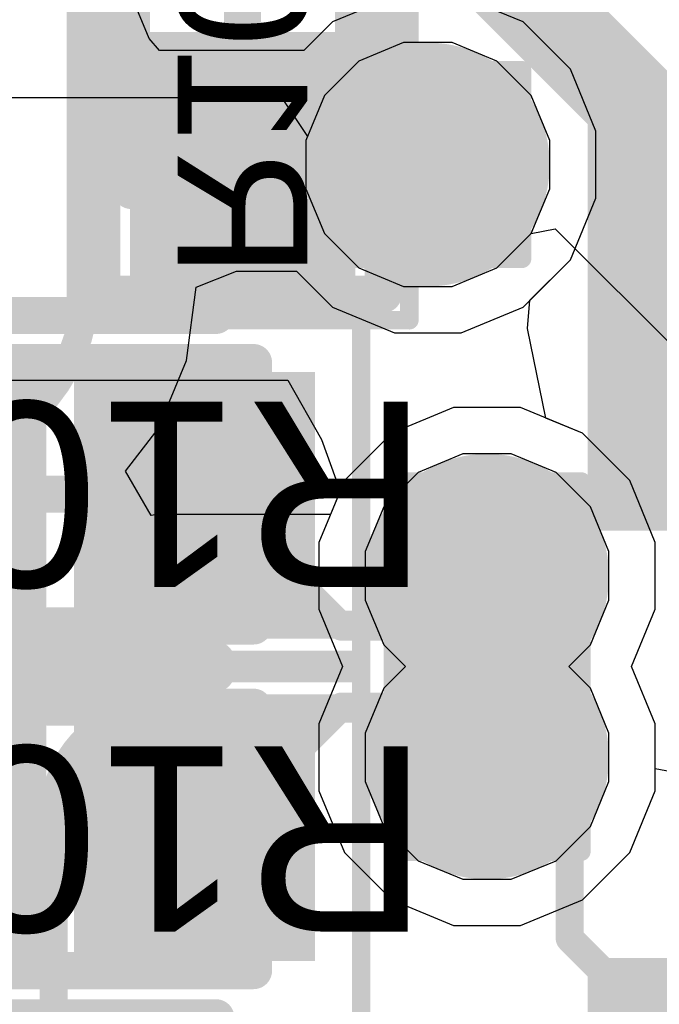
# Model space of a CAD drawing. Header units: inches. Extents: x -6 to 11.2, y -2.2 to 8.3.
# Tile 87 of 256: x 1.8275 to 1.8955, y 1.2391 to 1.3437. Entities that reach past the tile are written whole.
import ezdxf

# ---------------------------------------------------------------- set-up
doc = ezdxf.new("R2010")
doc.units = ezdxf.units.IN
doc.header["$MEASUREMENT"] = 0
for name, color, linetype in [('Board Layer Stack Bottom Overlay', 54, 'Continuous'), ('Board Layer Stack Bottom Solder', 6, 'Continuous'), ('Bottom Comp Body -Top13)-Comp Body -Bot14)', 56, 'Continuous'), ('Bottom Comp Outline -Top11)-Comp Outline -Bot12)', 56, 'Continuous'), ('Bottom Courtyard -Top15)-Courtyard -Bot16)', 56, 'Continuous'), ('Bottom Paste', 16, 'Continuous'), ('Drill Drawing', 1, 'Continuous'), ('Layer  6- Inner', 156, 'Continuous'), ('Layer 1- Top', 1, 'Continuous'), ('Layer 2- GND', 16, 'Continuous'), ('Layer 3- Inner', 16, 'Continuous'), ('Layer 4- Inner', 76, 'Continuous'), ('Layer 5- Inner', 90, 'Continuous'), ('Layer 7- PWR', 76, 'Continuous'), ('Layer 8- Bottom', 5, 'Continuous'), ('Top Assembly', 56, 'Continuous'), ('Top Courtyard -Top15)-Courtyard -Bot16)', 56, 'Continuous'), ('Top Overlay', 2, 'Continuous'), ('Top Paste', 8, 'Continuous'), ('Top Solder', 216, 'Continuous'), ('Via Holes', 16, 'Continuous')]:
    doc.layers.add(name, color=color, linetype=linetype)
doc.styles.add('Arial', font='txt', dxfattribs={"height": 0.2})

# ---------------------------------------------------------------- blocks, each defined once
blk = doc.blocks.new('L15002_035_B_250')
at = {"layer": 'Board Layer Stack Bottom Solder'}
for points in [[(-0.03376, 0.01197), (-0.00482, 0.01197), (-0.00482, -0.01197), (-0.03376, -0.01197)], [(0.00482, 0.01197), (0.03376, 0.01197), (0.03376, -0.01197), (0.00482, -0.01197)]]:
    blk.add_hatch(color=6, dxfattribs=at).paths.add_polyline_path(points)
at = {"layer": 'Bottom Paste'}
for points in [[(-0.03179, 0.01), (-0.00679, 0.01), (-0.00679, -0.01), (-0.03179, -0.01)], [(0.00679, 0.01), (0.03179, 0.01), (0.03179, -0.01), (0.00679, -0.01)]]:
    blk.add_hatch(color=16, dxfattribs=at).paths.add_polyline_path(points)
at = {"layer": 'Layer 8- Bottom'}
for points in [[(-0.03179, 0.01), (-0.00679, 0.01), (-0.00679, -0.01), (-0.03179, -0.01)], [(0.00679, 0.01), (0.03179, 0.01), (0.03179, -0.01), (0.00679, -0.01)]]:
    blk.add_hatch(color=7, dxfattribs=at).paths.add_polyline_path(points)
at = {"layer": 'Board Layer Stack Bottom Overlay'}
for points in [[(-0.0187, 0.01614, 0.00394, 0.00394, 0), (0.01988, 0.01614, 0.00394, 0.00394, 0)], [(-0.0187, -0.01614, 0.00394, 0.00394, 0), (0.01988, -0.01614, 0.00394, 0.00394, 0)]]:
    blk.add_lwpolyline(points, format="xyseb", dxfattribs=at)
for points in [[(-0.01969, 0.01614, 0.00197, 0.00197, 1), (-0.01772, 0.01614, 0.00197, 0.00197, 1)], [(0.0189, 0.01614, 0.00197, 0.00197, 1), (0.02087, 0.01614, 0.00197, 0.00197, 1)], [(-0.01969, -0.01614, 0.00197, 0.00197, 1), (-0.01772, -0.01614, 0.00197, 0.00197, 1)], [(0.0189, -0.01614, 0.00197, 0.00197, 1), (0.02087, -0.01614, 0.00197, 0.00197, 1)]]:
    blk.add_lwpolyline(points, format="xyseb", close=True, dxfattribs=at)
at = {"layer": 'Bottom Comp Body -Top13)-Comp Body -Bot14)'}
for points in [[(-0.02165, 0.01181, 0.00394, 0.00394, 0), (-0.02165, -0.01181, 0.00394, 0.00394, 0)], [(-0.02165, 0.01181, 0.00394, 0.00394, 0), (0.02165, 0.01181, 0.00394, 0.00394, 0)], [(0.02165, 0.01181, 0.00394, 0.00394, 0), (0.02165, -0.01181, 0.00394, 0.00394, 0)], [(-0.02165, -0.01181, 0.00394, 0.00394, 0), (0.02165, -0.01181, 0.00394, 0.00394, 0)]]:
    blk.add_lwpolyline(points, format="xyseb", dxfattribs=at)
for points in [[(-0.02264, 0.01181, 0.00197, 0.00197, 1), (-0.02067, 0.01181, 0.00197, 0.00197, 1)], [(-0.02264, 0.01181, 0.00197, 0.00197, 1), (-0.02067, 0.01181, 0.00197, 0.00197, 1)], [(0.02067, 0.01181, 0.00197, 0.00197, 1), (0.02264, 0.01181, 0.00197, 0.00197, 1)], [(0.02067, 0.01181, 0.00197, 0.00197, 1), (0.02264, 0.01181, 0.00197, 0.00197, 1)], [(-0.02264, -0.01181, 0.00197, 0.00197, 1), (-0.02067, -0.01181, 0.00197, 0.00197, 1)], [(-0.02264, -0.01181, 0.00197, 0.00197, 1), (-0.02067, -0.01181, 0.00197, 0.00197, 1)], [(0.02067, -0.01181, 0.00197, 0.00197, 1), (0.02264, -0.01181, 0.00197, 0.00197, 1)], [(0.02067, -0.01181, 0.00197, 0.00197, 1), (0.02264, -0.01181, 0.00197, 0.00197, 1)]]:
    blk.add_lwpolyline(points, format="xyseb", close=True, dxfattribs=at)
at = {"layer": 'Bottom Comp Outline -Top11)-Comp Outline -Bot12)'}
for points in [[(-0.03268, 0.01496, 0.00394, 0.00394, 0), (-0.03268, -0.01496, 0.00394, 0.00394, 0)], [(-0.03268, 0.01496, 0.00394, 0.00394, 0), (0.03268, 0.01496, 0.00394, 0.00394, 0)], [(0.03268, 0.01496, 0.00394, 0.00394, 0), (0.03268, -0.01496, 0.00394, 0.00394, 0)], [(-0.03268, -0.01496, 0.00394, 0.00394, 0), (0.03268, -0.01496, 0.00394, 0.00394, 0)]]:
    blk.add_lwpolyline(points, format="xyseb", dxfattribs=at)
for points in [[(-0.03366, 0.01496, 0.00197, 0.00197, 1), (-0.03169, 0.01496, 0.00197, 0.00197, 1)], [(-0.03366, 0.01496, 0.00197, 0.00197, 1), (-0.03169, 0.01496, 0.00197, 0.00197, 1)], [(0.03169, 0.01496, 0.00197, 0.00197, 1), (0.03366, 0.01496, 0.00197, 0.00197, 1)], [(0.03169, 0.01496, 0.00197, 0.00197, 1), (0.03366, 0.01496, 0.00197, 0.00197, 1)], [(-0.03366, -0.01496, 0.00197, 0.00197, 1), (-0.03169, -0.01496, 0.00197, 0.00197, 1)], [(-0.03366, -0.01496, 0.00197, 0.00197, 1), (-0.03169, -0.01496, 0.00197, 0.00197, 1)], [(0.03169, -0.01496, 0.00197, 0.00197, 1), (0.03366, -0.01496, 0.00197, 0.00197, 1)], [(0.03169, -0.01496, 0.00197, 0.00197, 1), (0.03366, -0.01496, 0.00197, 0.00197, 1)]]:
    blk.add_lwpolyline(points, format="xyseb", close=True, dxfattribs=at)
at = {"layer": 'Bottom Courtyard -Top15)-Courtyard -Bot16)'}
for points in [[(-0.03543, 0.01772, 0.00197, 0.00197, 0), (0.03543, 0.01772, 0.00197, 0.00197, 0)], [(-0.03543, 0.01772, 0.00197, 0.00197, 0), (-0.03543, -0.01772, 0.00197, 0.00197, 0)], [(0.03543, 0.01772, 0.00197, 0.00197, 0), (0.03543, -0.01772, 0.00197, 0.00197, 0)], [(0, 0.01181, 0.00394, 0.00394, 0), (0, -0.01181, 0.00394, 0.00394, 0)], [(-0.01181, 0, 0.00394, 0.00394, 0), (0.01181, 0, 0.00394, 0.00394, 0)], [(-0.03543, -0.01772, 0.00197, 0.00197, 0), (0.03543, -0.01772, 0.00197, 0.00197, 0)]]:
    blk.add_lwpolyline(points, format="xyseb", dxfattribs=at)
for points in [[(-0.03593, 0.01772, 0.000984, 0.000984, 1), (-0.03494, 0.01772, 0.000984, 0.000984, 1)], [(-0.03593, 0.01772, 0.000984, 0.000984, 1), (-0.03494, 0.01772, 0.000984, 0.000984, 1)], [(0.03494, 0.01772, 0.000984, 0.000984, 1), (0.03593, 0.01772, 0.000984, 0.000984, 1)], [(0.03494, 0.01772, 0.000984, 0.000984, 1), (0.03593, 0.01772, 0.000984, 0.000984, 1)], [(-0.00098, 0.01181, 0.00197, 0.00197, 1), (0.00098, 0.01181, 0.00197, 0.00197, 1)], [(-0.0128, 0, 0.00197, 0.00197, 1), (-0.01083, 0, 0.00197, 0.00197, 1)], [(0.01083, 0, 0.00197, 0.00197, 1), (0.0128, 0, 0.00197, 0.00197, 1)], [(-0.00098, -0.01181, 0.00197, 0.00197, 1), (0.00098, -0.01181, 0.00197, 0.00197, 1)], [(-0.03593, -0.01772, 0.000984, 0.000984, 1), (-0.03494, -0.01772, 0.000984, 0.000984, 1)], [(-0.03593, -0.01772, 0.000984, 0.000984, 1), (-0.03494, -0.01772, 0.000984, 0.000984, 1)], [(0.03494, -0.01772, 0.000984, 0.000984, 1), (0.03593, -0.01772, 0.000984, 0.000984, 1)], [(0.03494, -0.01772, 0.000984, 0.000984, 1), (0.03593, -0.01772, 0.000984, 0.000984, 1)]]:
    blk.add_lwpolyline(points, format="xyseb", close=True, dxfattribs=at)
at = {"layer": 'Bottom Comp Outline -Top11)-Comp Outline -Bot12)', "style": 'Arial', "text_generation_flag": 2}
blk.add_text('R1035', height=0.01378, rotation=180, dxfattribs=at).set_placement((-0.03099, 0.00689))
blk = doc.blocks.new('CAPC1005X07_F____271')
at = {"layer": 'Layer 1- Top'}
blk.add_hatch(color=7, dxfattribs=at).paths.add_polyline_path([(-0.02756, 0.01004), (-0.00787, 0.01004), (-0.00787, -0.01004), (-0.02756, -0.01004)])
at = {"layer": 'Top Paste'}
blk.add_hatch(color=8, dxfattribs=at).paths.add_polyline_path([(-0.02756, 0.01004), (-0.00787, 0.01004), (-0.00787, -0.01004), (-0.02756, -0.01004)])
at = {"layer": 'Top Solder'}
blk.add_hatch(color=216, dxfattribs=at).paths.add_polyline_path([(-0.03051, 0.01299), (-0.00492, 0.01299), (-0.00492, -0.01299), (-0.03051, -0.01299)])
at = {"layer": 'Top Assembly'}
for points in [[(-0.024, 0.014, 0.00394, 0.00394, 0), (-0.024, -0.014, 0.00394, 0.00394, 0)], [(0.024, 0.014, 0.00394, 0.00394, 0), (-0.024, 0.014, 0.00394, 0.00394, 0)], [(0.024, -0.014, 0.00394, 0.00394, 0), (-0.024, -0.014, 0.00394, 0.00394, 0)]]:
    blk.add_lwpolyline(points, format="xyseb", dxfattribs=at)
for points in [[(-0.02498, 0.014, 0.00197, 0.00197, 1), (-0.02302, 0.014, 0.00197, 0.00197, 1)], [(-0.02498, 0.014, 0.00197, 0.00197, 1), (-0.02302, 0.014, 0.00197, 0.00197, 1)], [(-0.02498, -0.014, 0.00197, 0.00197, 1), (-0.02302, -0.014, 0.00197, 0.00197, 1)], [(-0.02498, -0.014, 0.00197, 0.00197, 1), (-0.02302, -0.014, 0.00197, 0.00197, 1)]]:
    blk.add_lwpolyline(points, format="xyseb", close=True, dxfattribs=at)
at = {"layer": 'Top Courtyard -Top15)-Courtyard -Bot16)'}
for points in [[(-0.03543, 0.019, 0.00197, 0.00197, 0), (-0.03543, -0.019, 0.00197, 0.00197, 0)], [(0, 0.01181, 0.00394, 0.00394, 0), (0, -0.01181, 0.00394, 0.00394, 0)], [(0.01181, 0, 0.00394, 0.00394, 0), (-0.01181, 0, 0.00394, 0.00394, 0)], [(0.03543, -0.019, 0.00197, 0.00197, 0), (-0.03543, -0.019, 0.00197, 0.00197, 0)]]:
    blk.add_lwpolyline(points, format="xyseb", dxfattribs=at)
for points in [[(-0.00098, 0.01181, 0.00197, 0.00197, 1), (0.00098, 0.01181, 0.00197, 0.00197, 1)], [(-0.0128, 0, 0.00197, 0.00197, 1), (-0.01083, 0, 0.00197, 0.00197, 1)], [(-0.00098, -0.01181, 0.00197, 0.00197, 1), (0.00098, -0.01181, 0.00197, 0.00197, 1)], [(-0.03593, -0.019, 0.000984, 0.000984, 1), (-0.03494, -0.019, 0.000984, 0.000984, 1)], [(-0.03593, -0.019, 0.000984, 0.000984, 1), (-0.03494, -0.019, 0.000984, 0.000984, 1)]]:
    blk.add_lwpolyline(points, format="xyseb", close=True, dxfattribs=at)
at = {"layer": 'Top Overlay'}
for points in [[(0.01937, 0.019, 0.00394, 0.00394, 0), (-0.02, 0.019, 0.00394, 0.00394, 0)], [(0.01937, -0.019, 0.00394, 0.00394, 0), (-0.02, -0.019, 0.00394, 0.00394, 0)]]:
    blk.add_lwpolyline(points, format="xyseb", dxfattribs=at)
for points in [[(-0.02098, 0.019, 0.00197, 0.00197, 1), (-0.01902, 0.019, 0.00197, 0.00197, 1)], [(-0.02098, -0.019, 0.00197, 0.00197, 1), (-0.01902, -0.019, 0.00197, 0.00197, 1)]]:
    blk.add_lwpolyline(points, format="xyseb", close=True, dxfattribs=at)
at = {"layer": 'Top Assembly', "style": 'Arial'}
blk.add_text('R1014', height=0.019685, dxfattribs=at).set_placement((-0.04264, -0.00984))
blk = doc.blocks.new('CAPC1005X07_F____272')
at = {"layer": 'Layer 1- Top'}
blk.add_hatch(color=7, dxfattribs=at).paths.add_polyline_path([(-0.02756, 0.01004), (-0.00787, 0.01004), (-0.00787, -0.01004), (-0.02756, -0.01004)])
at = {"layer": 'Top Paste'}
blk.add_hatch(color=8, dxfattribs=at).paths.add_polyline_path([(-0.02756, 0.01004), (-0.00787, 0.01004), (-0.00787, -0.01004), (-0.02756, -0.01004)])
at = {"layer": 'Top Solder'}
blk.add_hatch(color=216, dxfattribs=at).paths.add_polyline_path([(-0.03051, 0.01299), (-0.00492, 0.01299), (-0.00492, -0.01299), (-0.03051, -0.01299)])
at = {"layer": 'Top Assembly'}
for points in [[(-0.024, 0.014, 0.00394, 0.00394, 0), (-0.024, -0.014, 0.00394, 0.00394, 0)], [(0.024, 0.014, 0.00394, 0.00394, 0), (-0.024, 0.014, 0.00394, 0.00394, 0)], [(0.024, -0.014, 0.00394, 0.00394, 0), (-0.024, -0.014, 0.00394, 0.00394, 0)]]:
    blk.add_lwpolyline(points, format="xyseb", dxfattribs=at)
for points in [[(-0.02498, 0.014, 0.00197, 0.00197, 1), (-0.02302, 0.014, 0.00197, 0.00197, 1)], [(-0.02498, 0.014, 0.00197, 0.00197, 1), (-0.02302, 0.014, 0.00197, 0.00197, 1)], [(-0.02498, -0.014, 0.00197, 0.00197, 1), (-0.02302, -0.014, 0.00197, 0.00197, 1)], [(-0.02498, -0.014, 0.00197, 0.00197, 1), (-0.02302, -0.014, 0.00197, 0.00197, 1)]]:
    blk.add_lwpolyline(points, format="xyseb", close=True, dxfattribs=at)
at = {"layer": 'Top Courtyard -Top15)-Courtyard -Bot16)'}
for points in [[(0.03543, 0.019, 0.00197, 0.00197, 0), (-0.03543, 0.019, 0.00197, 0.00197, 0)], [(-0.03543, 0.019, 0.00197, 0.00197, 0), (-0.03543, -0.019, 0.00197, 0.00197, 0)], [(0, 0.01181, 0.00394, 0.00394, 0), (0, -0.01181, 0.00394, 0.00394, 0)], [(0.01181, 0, 0.00394, 0.00394, 0), (-0.01181, 0, 0.00394, 0.00394, 0)], [(0.03543, -0.019, 0.00197, 0.00197, 0), (-0.03543, -0.019, 0.00197, 0.00197, 0)]]:
    blk.add_lwpolyline(points, format="xyseb", dxfattribs=at)
for points in [[(-0.03593, 0.019, 0.000984, 0.000984, 1), (-0.03494, 0.019, 0.000984, 0.000984, 1)], [(-0.03593, 0.019, 0.000984, 0.000984, 1), (-0.03494, 0.019, 0.000984, 0.000984, 1)], [(-0.00098, 0.01181, 0.00197, 0.00197, 1), (0.00098, 0.01181, 0.00197, 0.00197, 1)], [(-0.0128, 0, 0.00197, 0.00197, 1), (-0.01083, 0, 0.00197, 0.00197, 1)], [(-0.00098, -0.01181, 0.00197, 0.00197, 1), (0.00098, -0.01181, 0.00197, 0.00197, 1)], [(-0.03593, -0.019, 0.000984, 0.000984, 1), (-0.03494, -0.019, 0.000984, 0.000984, 1)], [(-0.03593, -0.019, 0.000984, 0.000984, 1), (-0.03494, -0.019, 0.000984, 0.000984, 1)]]:
    blk.add_lwpolyline(points, format="xyseb", close=True, dxfattribs=at)
at = {"layer": 'Top Overlay'}
for points in [[(0.01937, 0.019, 0.00394, 0.00394, 0), (-0.02, 0.019, 0.00394, 0.00394, 0)], [(0.01937, -0.019, 0.00394, 0.00394, 0), (-0.02, -0.019, 0.00394, 0.00394, 0)]]:
    blk.add_lwpolyline(points, format="xyseb", dxfattribs=at)
for points in [[(-0.02098, 0.019, 0.00197, 0.00197, 1), (-0.01902, 0.019, 0.00197, 0.00197, 1)], [(-0.02098, -0.019, 0.00197, 0.00197, 1), (-0.01902, -0.019, 0.00197, 0.00197, 1)]]:
    blk.add_lwpolyline(points, format="xyseb", close=True, dxfattribs=at)
at = {"layer": 'Top Assembly', "style": 'Arial'}
blk.add_text('R1013', height=0.019685, dxfattribs=at).set_placement((-0.04264, -0.00984))
blk = doc.blocks.new('L15003_M_____277')
at = {"layer": 'Layer 1- Top'}
blk.add_hatch(color=7, dxfattribs=at).paths.add_polyline_path([(0.01146, 0.02), (0.05546, 0.02), (0.05546, -0.02), (0.01146, -0.02)])
at = {"layer": 'Top Paste'}
blk.add_hatch(color=8, dxfattribs=at).paths.add_polyline_path([(0.01146, 0.02), (0.05546, 0.02), (0.05546, -0.02), (0.01146, -0.02)])
at = {"layer": 'Top Solder'}
blk.add_hatch(color=216, dxfattribs=at).paths.add_polyline_path([(0.0095, 0.02197), (0.05743, 0.02197), (0.05743, -0.02197), (0.0095, -0.02197)])
blk = doc.blocks.new('L15003_M_____278')
at = {"layer": 'Layer 1- Top'}
blk.add_hatch(color=7, dxfattribs=at).paths.add_polyline_path([(0.01146, 0.02), (0.05546, 0.02), (0.05546, -0.02), (0.01146, -0.02)])
at = {"layer": 'Top Paste'}
blk.add_hatch(color=8, dxfattribs=at).paths.add_polyline_path([(0.01146, 0.02), (0.05546, 0.02), (0.05546, -0.02), (0.01146, -0.02)])
at = {"layer": 'Top Solder'}
blk.add_hatch(color=216, dxfattribs=at).paths.add_polyline_path([(0.0095, 0.02197), (0.05743, 0.02197), (0.05743, -0.02197), (0.0095, -0.02197)])

msp = doc.modelspace()

# ---------------------------------------------------------------- hatches: boundary and pattern name
at = {"layer": 'Layer 1- Top'}
h = msp.add_hatch(color=7, dxfattribs=at)
edge = h.paths.add_edge_path()
edge.add_arc((1.87087, 1.32835), 0.00787, 0, 360)
h = msp.add_hatch(color=7, dxfattribs=at)
edge = h.paths.add_edge_path()
edge.add_arc((1.87717, 1.28465), 0.00787, 0, 360)
h = msp.add_hatch(color=7, dxfattribs=at)
edge = h.paths.add_edge_path()
edge.add_arc((1.87717, 1.26535), 0.00787, 0, 360)
at = {"layer": 'Layer 2- GND'}
h = msp.add_hatch(color=7, dxfattribs=at)
edge = h.paths.add_edge_path()
edge.add_arc((1.87087, 1.32835), 0.01295, 0, 360)
h = msp.add_hatch(color=7, dxfattribs=at)
edge = h.paths.add_edge_path()
edge.add_arc((1.87717, 1.28465), 0.01295, 0, 360)
h = msp.add_hatch(color=7, dxfattribs=at)
edge = h.paths.add_edge_path()
edge.add_arc((1.87717, 1.26535), 0.01295, 0, 360)
at = {"layer": 'Layer 3- Inner'}
h = msp.add_hatch(color=7, dxfattribs=at)
edge = h.paths.add_edge_path()
edge.add_arc((1.87087, 1.32835), 0.00787, 0, 360)
h = msp.add_hatch(color=7, dxfattribs=at)
edge = h.paths.add_edge_path()
edge.add_arc((1.87717, 1.28465), 0.00787, 0, 360)
h = msp.add_hatch(color=7, dxfattribs=at)
edge = h.paths.add_edge_path()
edge.add_arc((1.87717, 1.26535), 0.00787, 0, 360)
at = {"layer": 'Layer 7- PWR'}
h = msp.add_hatch(color=7, dxfattribs=at)
edge = h.paths.add_edge_path()
edge.add_arc((1.87087, 1.32835), 0.01295, 0, 360)
h = msp.add_hatch(color=7, dxfattribs=at)
edge = h.paths.add_edge_path()
edge.add_arc((1.87717, 1.28465), 0.01295, 0, 360)
h = msp.add_hatch(color=7, dxfattribs=at)
edge = h.paths.add_edge_path()
edge.add_arc((1.87717, 1.26535), 0.01295, 0, 360)
at = {"layer": 'Layer 8- Bottom'}
h = msp.add_hatch(color=7, dxfattribs=at)
edge = h.paths.add_edge_path()
edge.add_arc((1.87087, 1.32835), 0.00787, 0, 360)
h = msp.add_hatch(color=7, dxfattribs=at)
edge = h.paths.add_edge_path()
edge.add_arc((1.87717, 1.28465), 0.00787, 0, 360)
h = msp.add_hatch(color=7, dxfattribs=at)
edge = h.paths.add_edge_path()
edge.add_arc((1.87717, 1.26535), 0.00787, 0, 360)
at = {"layer": 'Via Holes'}
h = msp.add_hatch(color=7, dxfattribs=at)
edge = h.paths.add_edge_path()
edge.add_arc((1.87087, 1.32835), 0.00295, 0, 360)
h = msp.add_hatch(color=7, dxfattribs=at)
edge = h.paths.add_edge_path()
edge.add_arc((1.87717, 1.28465), 0.00295, 0, 360)
h = msp.add_hatch(color=7, dxfattribs=at)
edge = h.paths.add_edge_path()
edge.add_arc((1.87717, 1.26535), 0.00295, 0, 360)

# ---------------------------------------------------------------- linework, layer by layer
at = {"layer": 'Drill Drawing'}
for points in [[(1.86087, 1.33835, 0.002, 0.002, 0), (1.88087, 1.33835, 0.002, 0.002, 0)], [(1.86087, 1.31835, 0.002, 0.002, 0), (1.86087, 1.33835, 0.002, 0.002, 0)], [(1.88087, 1.31835, 0.002, 0.002, 0), (1.88087, 1.33835, 0.002, 0.002, 0)], [(1.86087, 1.31835, 0.002, 0.002, 0), (1.88087, 1.31835, 0.002, 0.002, 0)], [(1.86717, 1.29465, 0.002, 0.002, 0), (1.88717, 1.29465, 0.002, 0.002, 0)], [(1.86717, 1.27465, 0.002, 0.002, 0), (1.86717, 1.29465, 0.002, 0.002, 0)], [(1.88717, 1.27465, 0.002, 0.002, 0), (1.88717, 1.29465, 0.002, 0.002, 0)], [(1.86717, 1.27535, 0.002, 0.002, 0), (1.88717, 1.27535, 0.002, 0.002, 0)], [(1.86717, 1.25535, 0.002, 0.002, 0), (1.86717, 1.27535, 0.002, 0.002, 0)], [(1.86717, 1.27465, 0.002, 0.002, 0), (1.88717, 1.27465, 0.002, 0.002, 0)], [(1.88717, 1.25535, 0.002, 0.002, 0), (1.88717, 1.27535, 0.002, 0.002, 0)], [(1.86717, 1.25535, 0.002, 0.002, 0), (1.88717, 1.25535, 0.002, 0.002, 0)]]:
    msp.add_lwpolyline(points, format="xyseb", dxfattribs=at)
for points in [[(1.86037, 1.33835, 0.001, 0.001, 1), (1.86137, 1.33835, 0.001, 0.001, 1)], [(1.86037, 1.33835, 0.001, 0.001, 1), (1.86137, 1.33835, 0.001, 0.001, 1)], [(1.88037, 1.33835, 0.001, 0.001, 1), (1.88137, 1.33835, 0.001, 0.001, 1)], [(1.88037, 1.33835, 0.001, 0.001, 1), (1.88137, 1.33835, 0.001, 0.001, 1)], [(1.86037, 1.31835, 0.001, 0.001, 1), (1.86137, 1.31835, 0.001, 0.001, 1)], [(1.86037, 1.31835, 0.001, 0.001, 1), (1.86137, 1.31835, 0.001, 0.001, 1)], [(1.88037, 1.31835, 0.001, 0.001, 1), (1.88137, 1.31835, 0.001, 0.001, 1)], [(1.88037, 1.31835, 0.001, 0.001, 1), (1.88137, 1.31835, 0.001, 0.001, 1)], [(1.86667, 1.29465, 0.001, 0.001, 1), (1.86767, 1.29465, 0.001, 0.001, 1)], [(1.86667, 1.29465, 0.001, 0.001, 1), (1.86767, 1.29465, 0.001, 0.001, 1)], [(1.88667, 1.29465, 0.001, 0.001, 1), (1.88767, 1.29465, 0.001, 0.001, 1)], [(1.88667, 1.29465, 0.001, 0.001, 1), (1.88767, 1.29465, 0.001, 0.001, 1)], [(1.86667, 1.27535, 0.001, 0.001, 1), (1.86767, 1.27535, 0.001, 0.001, 1)], [(1.86667, 1.27535, 0.001, 0.001, 1), (1.86767, 1.27535, 0.001, 0.001, 1)], [(1.86667, 1.27465, 0.001, 0.001, 1), (1.86767, 1.27465, 0.001, 0.001, 1)], [(1.86667, 1.27465, 0.001, 0.001, 1), (1.86767, 1.27465, 0.001, 0.001, 1)], [(1.88667, 1.27535, 0.001, 0.001, 1), (1.88767, 1.27535, 0.001, 0.001, 1)], [(1.88667, 1.27535, 0.001, 0.001, 1), (1.88767, 1.27535, 0.001, 0.001, 1)], [(1.88667, 1.27465, 0.001, 0.001, 1), (1.88767, 1.27465, 0.001, 0.001, 1)], [(1.88667, 1.27465, 0.001, 0.001, 1), (1.88767, 1.27465, 0.001, 0.001, 1)], [(1.86667, 1.25535, 0.001, 0.001, 1), (1.86767, 1.25535, 0.001, 0.001, 1)], [(1.86667, 1.25535, 0.001, 0.001, 1), (1.86767, 1.25535, 0.001, 0.001, 1)], [(1.88667, 1.25535, 0.001, 0.001, 1), (1.88767, 1.25535, 0.001, 0.001, 1)], [(1.88667, 1.25535, 0.001, 0.001, 1), (1.88767, 1.25535, 0.001, 0.001, 1)]]:
    msp.add_lwpolyline(points, format="xyseb", close=True, dxfattribs=at)
at = {"layer": 'Layer  6- Inner'}
for p, q in [((1.86829, 1.3413), (1.86353, 1.33933)), ((1.87344, 1.3413), (1.86829, 1.3413)), ((1.8782, 1.33933), (1.87344, 1.3413)), ((1.86353, 1.33933), (1.85989, 1.33568)), ((1.88185, 1.33568), (1.8782, 1.33933)), ((1.85989, 1.33568), (1.85791, 1.33092)), ((1.88382, 1.33092), (1.88185, 1.33568)), ((1.85791, 1.33092), (1.85791, 1.32577)), ((1.88382, 1.32577), (1.88382, 1.33092)), ((1.85791, 1.32577), (1.85989, 1.32101)), ((1.88185, 1.32101), (1.88382, 1.32577)), ((1.85989, 1.32101), (1.86353, 1.31737)), ((1.8782, 1.31737), (1.88185, 1.32101)), ((1.86353, 1.31737), (1.86829, 1.31539)), ((1.87344, 1.31539), (1.8782, 1.31737)), ((1.86829, 1.31539), (1.87344, 1.31539)), ((1.87459, 1.2976), (1.86983, 1.29563)), ((1.87974, 1.2976), (1.87459, 1.2976)), ((1.8845, 1.29563), (1.87974, 1.2976)), ((1.86983, 1.29563), (1.86618, 1.29198)), ((1.88815, 1.29198), (1.8845, 1.29563)), ((1.86618, 1.29198), (1.86421, 1.28722)), ((1.89012, 1.28722), (1.88815, 1.29198)), ((1.86421, 1.28722), (1.86421, 1.28207)), ((1.89012, 1.28207), (1.89012, 1.28722)), ((1.86421, 1.28207), (1.86618, 1.27731)), ((1.88815, 1.27731), (1.89012, 1.28207)), ((1.86618, 1.27731), (1.86849, 1.275)), ((1.88584, 1.275), (1.88815, 1.27731)), ((1.86849, 1.275), (1.86618, 1.27269)), ((1.88815, 1.27269), (1.88584, 1.275)), ((1.86618, 1.27269), (1.86421, 1.26793)), ((1.89012, 1.26793), (1.88815, 1.27269)), ((1.86421, 1.26793), (1.86421, 1.26278)), ((1.89012, 1.26278), (1.89012, 1.26793)), ((1.86421, 1.26278), (1.86618, 1.25802)), ((1.88815, 1.25802), (1.89012, 1.26278)), ((1.86618, 1.25802), (1.86983, 1.25437)), ((1.8845, 1.25437), (1.88815, 1.25802)), ((1.86983, 1.25437), (1.87459, 1.2524)), ((1.87974, 1.2524), (1.8845, 1.25437)), ((1.87459, 1.2524), (1.87974, 1.2524))]:
    msp.add_line(p, q, dxfattribs=at)
at = {"layer": 'Layer 1- Top'}
for points in [[(1.89001, 1.29142, 0.00299, 0.00299, 0), (1.91001, 1.31142, 0.00299, 0.00299, 0)], [(1.84764, 1.29154, 0.00299, 0.00299, 0), (1.84764, 1.29331, 0.00299, 0.00299, 0)], [(1.84764, 1.29154, 0.00299, 0.00299, 0), (1.85441, 1.28476, 0.00299, 0.00299, 0)], [(1.87717, 1.28465, 0.00299, 0.00299, 0), (1.88394, 1.29142, 0.00299, 0.00299, 0)], [(1.88394, 1.29142, 0.00299, 0.00299, 0), (1.89001, 1.29142, 0.00299, 0.00299, 0)], [(1.85441, 1.28476, 0.00299, 0.00299, 0), (1.85618, 1.28476, 0.00299, 0.00299, 0)], [(1.85618, 1.28476, 0.00299, 0.00299, 0), (1.86169, 1.27925, 0.00299, 0.00299, 0)], [(1.86931, 1.27925, 0.00299, 0.00299, 0), (1.8747, 1.28465, 0.00299, 0.00299, 0)], [(1.8747, 1.28465, 0.00299, 0.00299, 0), (1.87717, 1.28465, 0.00299, 0.00299, 0)], [(1.86169, 1.27925, 0.00299, 0.00299, 0), (1.86931, 1.27925, 0.00299, 0.00299, 0)], [(1.85618, 1.26524, 0.00299, 0.00299, 0), (1.86169, 1.27075, 0.00299, 0.00299, 0)], [(1.86169, 1.27075, 0.00299, 0.00299, 0), (1.86931, 1.27075, 0.00299, 0.00299, 0)], [(1.86931, 1.27075, 0.00299, 0.00299, 0), (1.8747, 1.26535, 0.00299, 0.00299, 0)], [(1.84764, 1.25846, 0.00299, 0.00299, 0), (1.85441, 1.26524, 0.00299, 0.00299, 0)], [(1.85441, 1.26524, 0.00299, 0.00299, 0), (1.85618, 1.26524, 0.00299, 0.00299, 0)], [(1.8747, 1.26535, 0.00299, 0.00299, 0), (1.87717, 1.26535, 0.00299, 0.00299, 0)], [(1.87717, 1.26535, 0.00299, 0.00299, 0), (1.88595, 1.25657, 0.00299, 0.00299, 0)], [(1.84764, 1.25669, 0.00299, 0.00299, 0), (1.84764, 1.25846, 0.00299, 0.00299, 0)], [(1.88595, 1.2461, 0.00299, 0.00299, 0), (1.88595, 1.25657, 0.00299, 0.00299, 0)], [(1.88595, 1.2461, 0.00299, 0.00299, 0), (1.91001, 1.22205, 0.00299, 0.00299, 0)]]:
    msp.add_lwpolyline(points, format="xyseb", dxfattribs=at)
for points in [[(1.84689, 1.29331, 0.0015, 0.0015, 1), (1.84839, 1.29331, 0.0015, 0.0015, 1)], [(1.84689, 1.29154, 0.0015, 0.0015, 1), (1.84839, 1.29154, 0.0015, 0.0015, 1)], [(1.84689, 1.29154, 0.0015, 0.0015, 1), (1.84839, 1.29154, 0.0015, 0.0015, 1)], [(1.88319, 1.29142, 0.0015, 0.0015, 1), (1.88469, 1.29142, 0.0015, 0.0015, 1)], [(1.88319, 1.29142, 0.0015, 0.0015, 1), (1.88469, 1.29142, 0.0015, 0.0015, 1)], [(1.88926, 1.29142, 0.0015, 0.0015, 1), (1.89076, 1.29142, 0.0015, 0.0015, 1)], [(1.88926, 1.29142, 0.0015, 0.0015, 1), (1.89076, 1.29142, 0.0015, 0.0015, 1)], [(1.85366, 1.28476, 0.0015, 0.0015, 1), (1.85516, 1.28476, 0.0015, 0.0015, 1)], [(1.85366, 1.28476, 0.0015, 0.0015, 1), (1.85516, 1.28476, 0.0015, 0.0015, 1)], [(1.85543, 1.28476, 0.0015, 0.0015, 1), (1.85693, 1.28476, 0.0015, 0.0015, 1)], [(1.85543, 1.28476, 0.0015, 0.0015, 1), (1.85693, 1.28476, 0.0015, 0.0015, 1)], [(1.87395, 1.28465, 0.0015, 0.0015, 1), (1.87545, 1.28465, 0.0015, 0.0015, 1)], [(1.87395, 1.28465, 0.0015, 0.0015, 1), (1.87545, 1.28465, 0.0015, 0.0015, 1)], [(1.87642, 1.28465, 0.0015, 0.0015, 1), (1.87791, 1.28465, 0.0015, 0.0015, 1)], [(1.87642, 1.28465, 0.0015, 0.0015, 1), (1.87791, 1.28465, 0.0015, 0.0015, 1)], [(1.86095, 1.27925, 0.0015, 0.0015, 1), (1.86244, 1.27925, 0.0015, 0.0015, 1)], [(1.86095, 1.27925, 0.0015, 0.0015, 1), (1.86244, 1.27925, 0.0015, 0.0015, 1)], [(1.86856, 1.27925, 0.0015, 0.0015, 1), (1.87006, 1.27925, 0.0015, 0.0015, 1)], [(1.86856, 1.27925, 0.0015, 0.0015, 1), (1.87006, 1.27925, 0.0015, 0.0015, 1)], [(1.86095, 1.27075, 0.0015, 0.0015, 1), (1.86244, 1.27075, 0.0015, 0.0015, 1)], [(1.86095, 1.27075, 0.0015, 0.0015, 1), (1.86244, 1.27075, 0.0015, 0.0015, 1)], [(1.86856, 1.27075, 0.0015, 0.0015, 1), (1.87006, 1.27075, 0.0015, 0.0015, 1)], [(1.86856, 1.27075, 0.0015, 0.0015, 1), (1.87006, 1.27075, 0.0015, 0.0015, 1)], [(1.85366, 1.26524, 0.0015, 0.0015, 1), (1.85516, 1.26524, 0.0015, 0.0015, 1)], [(1.85366, 1.26524, 0.0015, 0.0015, 1), (1.85516, 1.26524, 0.0015, 0.0015, 1)], [(1.85543, 1.26524, 0.0015, 0.0015, 1), (1.85693, 1.26524, 0.0015, 0.0015, 1)], [(1.85543, 1.26524, 0.0015, 0.0015, 1), (1.85693, 1.26524, 0.0015, 0.0015, 1)], [(1.87395, 1.26535, 0.0015, 0.0015, 1), (1.87545, 1.26535, 0.0015, 0.0015, 1)], [(1.87395, 1.26535, 0.0015, 0.0015, 1), (1.87545, 1.26535, 0.0015, 0.0015, 1)], [(1.87642, 1.26535, 0.0015, 0.0015, 1), (1.87791, 1.26535, 0.0015, 0.0015, 1)], [(1.87642, 1.26535, 0.0015, 0.0015, 1), (1.87791, 1.26535, 0.0015, 0.0015, 1)], [(1.84689, 1.25846, 0.0015, 0.0015, 1), (1.84839, 1.25846, 0.0015, 0.0015, 1)], [(1.84689, 1.25846, 0.0015, 0.0015, 1), (1.84839, 1.25846, 0.0015, 0.0015, 1)], [(1.84689, 1.25669, 0.0015, 0.0015, 1), (1.84839, 1.25669, 0.0015, 0.0015, 1)], [(1.88521, 1.25657, 0.0015, 0.0015, 1), (1.8867, 1.25657, 0.0015, 0.0015, 1)], [(1.88521, 1.25657, 0.0015, 0.0015, 1), (1.8867, 1.25657, 0.0015, 0.0015, 1)], [(1.88521, 1.2461, 0.0015, 0.0015, 1), (1.8867, 1.2461, 0.0015, 0.0015, 1)], [(1.88521, 1.2461, 0.0015, 0.0015, 1), (1.8867, 1.2461, 0.0015, 0.0015, 1)]]:
    msp.add_lwpolyline(points, format="xyseb", close=True, dxfattribs=at)
at = {"layer": 'Layer 3- Inner'}
for p, q in [((1.86731, 1.34622), (1.86074, 1.3435)), ((1.88099, 1.3435), (1.87442, 1.34622)), ((1.84126, 1.34173), (1.83977, 1.34531)), ((1.86074, 1.3435), (1.8577, 1.34046)), ((1.88602, 1.33847), (1.88099, 1.3435)), ((1.84235, 1.34046), (1.84126, 1.34173)), ((1.8577, 1.34046), (1.84235, 1.34046)), ((1.88874, 1.3319), (1.88602, 1.33847)), ((1.88874, 1.32479), (1.88874, 1.3319)), ((1.88602, 1.31822), (1.88874, 1.32479)), ((1.88099, 1.31319), (1.88602, 1.31822)), ((1.84624, 1.31531), (1.85053, 1.31702)), ((1.85053, 1.31702), (1.85692, 1.31702)), ((1.85692, 1.31702), (1.86074, 1.31319)), ((1.84522, 1.30752), (1.84624, 1.31531)), ((1.86074, 1.31319), (1.86731, 1.31047)), ((1.87442, 1.31047), (1.88099, 1.31319)), ((1.86731, 1.31047), (1.87442, 1.31047)), ((1.84221, 1.30027), (1.84522, 1.30752)), ((1.87361, 1.30252), (1.86704, 1.2998)), ((1.88072, 1.30252), (1.87361, 1.30252)), ((1.88729, 1.2998), (1.88072, 1.30252)), ((1.83875, 1.29576), (1.84221, 1.30027)), ((1.86704, 1.2998), (1.86201, 1.29477)), ((1.89232, 1.29477), (1.88729, 1.2998)), ((1.84146, 1.29107), (1.83875, 1.29576)), ((1.86201, 1.29477), (1.86052, 1.29117)), ((1.89504, 1.2882), (1.89232, 1.29477)), ((1.8426, 1.29122), (1.84146, 1.29107)), ((1.8426, 1.29117), (1.8426, 1.29122)), ((1.86052, 1.29117), (1.8426, 1.29117)), ((1.89504, 1.28109), (1.89504, 1.2882)), ((1.89252, 1.275), (1.89504, 1.28109)), ((1.89504, 1.26891), (1.89252, 1.275)), ((1.89504, 1.26415), (1.89504, 1.26891)), ((1.90004, 1.26315), (1.89504, 1.26415))]:
    msp.add_line(p, q, dxfattribs=at)
for points in [[(1.83449, 1.3215, 0.00299, 0.00299, -0.414214), (1.84173, 1.32874, 0.00299, 0.00299, 0)], [(1.84173, 1.32874, 0.00299, 0.00299, 0), (1.86929, 1.32874, 0.00299, 0.00299, 0)], [(1.86929, 1.32835, 0.00299, 0.00299, 0), (1.86929, 1.32874, 0.00299, 0.00299, 0)], [(1.83449, 1.31531, 0.00299, 0.00299, 0), (1.83449, 1.3215, 0.00299, 0.00299, 0)], [(1.83449, 1.31531, 0.00299, 0.00299, -0.198912), (1.82912, 1.30235, 0.00299, 0.00299, 0)], [(1.80079, 1.27402, 0.00299, 0.00299, 0), (1.82912, 1.30235, 0.00299, 0.00299, 0)], [(1.87717, 1.28465, 0.00299, 0.00299, -0.414214), (1.87197, 1.27945, 0.00299, 0.00299, 0)], [(1.8222, 1.25906, 0.00299, 0.00299, -0.414214), (1.8426, 1.27945, 0.00299, 0.00299, 0)], [(1.8426, 1.27945, 0.00299, 0.00299, 0), (1.87197, 1.27945, 0.00299, 0.00299, 0)], [(1.8311, 1.25906, 0.00299, 0.00299, -0.414214), (1.8426, 1.27055, 0.00299, 0.00299, 0)], [(1.8426, 1.27055, 0.00299, 0.00299, 0), (1.87197, 1.27055, 0.00299, 0.00299, 0)], [(1.87197, 1.27055, 0.00299, 0.00299, -0.414214), (1.87717, 1.26535, 0.00299, 0.00299, 0)], [(1.8311, 1.22953, 0.00299, 0.00299, 0), (1.8311, 1.25906, 0.00299, 0.00299, 0)]]:
    msp.add_lwpolyline(points, format="xyseb", dxfattribs=at)
for points in [[(1.84098, 1.32874, 0.0015, 0.0015, 1), (1.84248, 1.32874, 0.0015, 0.0015, 1)], [(1.84098, 1.32874, 0.0015, 0.0015, 1), (1.84248, 1.32874, 0.0015, 0.0015, 1)], [(1.86854, 1.32874, 0.0015, 0.0015, 1), (1.87004, 1.32874, 0.0015, 0.0015, 1)], [(1.86854, 1.32874, 0.0015, 0.0015, 1), (1.87004, 1.32874, 0.0015, 0.0015, 1)], [(1.86854, 1.32835, 0.0015, 0.0015, 1), (1.87004, 1.32835, 0.0015, 0.0015, 1)], [(1.83374, 1.3215, 0.0015, 0.0015, 1), (1.83524, 1.3215, 0.0015, 0.0015, 1)], [(1.83374, 1.3215, 0.0015, 0.0015, 1), (1.83524, 1.3215, 0.0015, 0.0015, 1)], [(1.83374, 1.31531, 0.0015, 0.0015, 1), (1.83524, 1.31531, 0.0015, 0.0015, 1)], [(1.83374, 1.31531, 0.0015, 0.0015, 1), (1.83524, 1.31531, 0.0015, 0.0015, 1)], [(1.82837, 1.30235, 0.0015, 0.0015, 1), (1.82987, 1.30235, 0.0015, 0.0015, 1)], [(1.82837, 1.30235, 0.0015, 0.0015, 1), (1.82987, 1.30235, 0.0015, 0.0015, 1)], [(1.87642, 1.28465, 0.0015, 0.0015, 1), (1.87791, 1.28465, 0.0015, 0.0015, 1)], [(1.84185, 1.27945, 0.0015, 0.0015, 1), (1.84335, 1.27945, 0.0015, 0.0015, 1)], [(1.84185, 1.27945, 0.0015, 0.0015, 1), (1.84335, 1.27945, 0.0015, 0.0015, 1)], [(1.87122, 1.27945, 0.0015, 0.0015, 1), (1.87272, 1.27945, 0.0015, 0.0015, 1)], [(1.87122, 1.27945, 0.0015, 0.0015, 1), (1.87272, 1.27945, 0.0015, 0.0015, 1)], [(1.84185, 1.27055, 0.0015, 0.0015, 1), (1.84335, 1.27055, 0.0015, 0.0015, 1)], [(1.84185, 1.27055, 0.0015, 0.0015, 1), (1.84335, 1.27055, 0.0015, 0.0015, 1)], [(1.87122, 1.27055, 0.0015, 0.0015, 1), (1.87272, 1.27055, 0.0015, 0.0015, 1)], [(1.87122, 1.27055, 0.0015, 0.0015, 1), (1.87272, 1.27055, 0.0015, 0.0015, 1)], [(1.87642, 1.26535, 0.0015, 0.0015, 1), (1.87791, 1.26535, 0.0015, 0.0015, 1)], [(1.83035, 1.25906, 0.0015, 0.0015, 1), (1.83185, 1.25906, 0.0015, 0.0015, 1)], [(1.83035, 1.25906, 0.0015, 0.0015, 1), (1.83185, 1.25906, 0.0015, 0.0015, 1)]]:
    msp.add_lwpolyline(points, format="xyseb", close=True, dxfattribs=at)
at = {"layer": 'Layer 4- Inner'}
for p, q in [((1.80528, 1.33549), (1.85531, 1.33549)), ((1.85531, 1.33549), (1.85808, 1.33134)), ((1.85808, 1.33134), (1.85791, 1.33092)), ((1.85791, 1.33092), (1.85791, 1.32577)), ((1.85791, 1.32577), (1.85989, 1.32101)), ((1.88185, 1.32101), (1.88441, 1.32152)), ((1.88441, 1.32152), (1.90572, 1.30021)), ((1.85989, 1.32101), (1.86353, 1.31737)), ((1.8782, 1.31737), (1.88185, 1.32101)), ((1.86353, 1.31737), (1.86829, 1.31539)), ((1.87344, 1.31539), (1.8782, 1.31737)), ((1.86829, 1.31539), (1.87344, 1.31539)), ((1.87459, 1.2976), (1.86983, 1.29563)), ((1.87974, 1.2976), (1.87459, 1.2976)), ((1.8845, 1.29563), (1.87974, 1.2976)), ((1.86983, 1.29563), (1.86618, 1.29198)), ((1.88815, 1.29198), (1.8845, 1.29563)), ((1.86618, 1.29198), (1.86421, 1.28722)), ((1.89012, 1.28722), (1.88815, 1.29198)), ((1.86421, 1.28722), (1.86421, 1.28207)), ((1.89012, 1.28207), (1.89012, 1.28722)), ((1.86421, 1.28207), (1.86618, 1.27731)), ((1.88815, 1.27731), (1.89012, 1.28207)), ((1.86618, 1.27731), (1.86849, 1.275)), ((1.88584, 1.275), (1.88815, 1.27731)), ((1.86849, 1.275), (1.86618, 1.27269)), ((1.88815, 1.27269), (1.88584, 1.275)), ((1.86618, 1.27269), (1.86421, 1.26793)), ((1.89012, 1.26793), (1.88815, 1.27269)), ((1.86421, 1.26793), (1.86421, 1.26278)), ((1.89012, 1.26278), (1.89012, 1.26793)), ((1.86421, 1.26278), (1.86618, 1.25802)), ((1.88815, 1.25802), (1.89012, 1.26278)), ((1.86618, 1.25802), (1.86983, 1.25437)), ((1.8845, 1.25437), (1.88815, 1.25802)), ((1.86983, 1.25437), (1.87459, 1.2524)), ((1.87974, 1.2524), (1.8845, 1.25437)), ((1.87459, 1.2524), (1.87974, 1.2524))]:
    msp.add_line(p, q, dxfattribs=at)
msp.add_lwpolyline([(1.87677, 1.35079, 0.01, 0.01, 0), (1.91654, 1.31102, 0.01, 0.01, 0)], format="xyseb", dxfattribs=at)
at = {"layer": 'Layer 5- Inner'}
for p, q in [((1.86829, 1.3413), (1.86353, 1.33933)), ((1.87344, 1.3413), (1.86829, 1.3413)), ((1.8782, 1.33933), (1.87344, 1.3413)), ((1.86353, 1.33933), (1.85989, 1.33568)), ((1.88185, 1.33568), (1.8782, 1.33933)), ((1.85989, 1.33568), (1.85791, 1.33092)), ((1.88382, 1.33092), (1.88185, 1.33568)), ((1.85791, 1.33092), (1.85791, 1.32577)), ((1.88382, 1.32577), (1.88382, 1.33092)), ((1.85791, 1.32577), (1.85989, 1.32101)), ((1.88185, 1.32101), (1.88382, 1.32577)), ((1.85989, 1.32101), (1.86353, 1.31737)), ((1.8782, 1.31737), (1.88185, 1.32101)), ((1.86353, 1.31737), (1.86829, 1.31539)), ((1.87344, 1.31539), (1.8782, 1.31737)), ((1.86829, 1.31539), (1.87344, 1.31539)), ((1.87459, 1.2976), (1.86983, 1.29563)), ((1.87974, 1.2976), (1.87459, 1.2976)), ((1.8845, 1.29563), (1.87974, 1.2976)), ((1.86983, 1.29563), (1.86618, 1.29198)), ((1.88815, 1.29198), (1.8845, 1.29563)), ((1.86618, 1.29198), (1.86421, 1.28722)), ((1.89012, 1.28722), (1.88815, 1.29198)), ((1.86421, 1.28722), (1.86421, 1.28207)), ((1.89012, 1.28207), (1.89012, 1.28722)), ((1.86421, 1.28207), (1.86618, 1.27731)), ((1.88815, 1.27731), (1.89012, 1.28207)), ((1.86618, 1.27731), (1.86849, 1.275)), ((1.88584, 1.275), (1.88815, 1.27731)), ((1.86849, 1.275), (1.86618, 1.27269)), ((1.88815, 1.27269), (1.88584, 1.275)), ((1.86618, 1.27269), (1.86421, 1.26793)), ((1.89012, 1.26793), (1.88815, 1.27269)), ((1.86421, 1.26793), (1.86421, 1.26278)), ((1.89012, 1.26278), (1.89012, 1.26793)), ((1.86421, 1.26278), (1.86618, 1.25802)), ((1.88815, 1.25802), (1.89012, 1.26278)), ((1.86618, 1.25802), (1.86983, 1.25437)), ((1.8845, 1.25437), (1.88815, 1.25802)), ((1.86983, 1.25437), (1.87459, 1.2524)), ((1.87974, 1.2524), (1.8845, 1.25437)), ((1.87459, 1.2524), (1.87974, 1.2524))]:
    msp.add_line(p, q, dxfattribs=at)
at = {"layer": 'Layer 8- Bottom'}
for p, q in [((1.88099, 1.3435), (1.87442, 1.34622)), ((1.88602, 1.33847), (1.88099, 1.3435)), ((1.88874, 1.3319), (1.88602, 1.33847)), ((1.88874, 1.32479), (1.88874, 1.3319)), ((1.88602, 1.31822), (1.88874, 1.32479)), ((1.88172, 1.31392), (1.88602, 1.31822)), ((1.88145, 1.31093), (1.88172, 1.31392)), ((1.8834, 1.30141), (1.88145, 1.31093)), ((1.78866, 1.30545), (1.82866, 1.30545)), ((1.82866, 1.30545), (1.82866, 1.30545)), ((1.82866, 1.30545), (1.83118, 1.30545)), ((1.83118, 1.30545), (1.83118, 1.30545)), ((1.83118, 1.30545), (1.85599, 1.30545)), ((1.85599, 1.30545), (1.85956, 1.29913)), ((1.88729, 1.2998), (1.8834, 1.30141)), ((1.89232, 1.29477), (1.88729, 1.2998)), ((1.85956, 1.29913), (1.86155, 1.29364)), ((1.89504, 1.2882), (1.89232, 1.29477)), ((1.86155, 1.29364), (1.85929, 1.2882)), ((1.85929, 1.2882), (1.85929, 1.28109)), ((1.89504, 1.28109), (1.89504, 1.2882)), ((1.85929, 1.28109), (1.86181, 1.275)), ((1.89252, 1.275), (1.89504, 1.28109)), ((1.86181, 1.275), (1.85929, 1.26891)), ((1.89504, 1.26891), (1.89252, 1.275)), ((1.85929, 1.26891), (1.85929, 1.2618)), ((1.89504, 1.2618), (1.89504, 1.26891)), ((1.85929, 1.2618), (1.86201, 1.25523)), ((1.89232, 1.25523), (1.89504, 1.2618)), ((1.86201, 1.25523), (1.86704, 1.2502)), ((1.88729, 1.2502), (1.89232, 1.25523)), ((1.86704, 1.2502), (1.87361, 1.24748)), ((1.88072, 1.24748), (1.88729, 1.2502)), ((1.87361, 1.24748), (1.88072, 1.24748))]:
    msp.add_line(p, q, dxfattribs=at)
for points in [[(1.86929, 1.32795, 0.00299, 0.00299, 0), (1.86929, 1.32835, 0.00299, 0.00299, 0)], [(1.85118, 1.32795, 0.00299, 0.00299, 0), (1.86929, 1.32795, 0.00299, 0.00299, 0)]]:
    msp.add_lwpolyline(points, format="xyseb", dxfattribs=at)
for points in [[(1.86854, 1.32835, 0.0015, 0.0015, 1), (1.87004, 1.32835, 0.0015, 0.0015, 1)], [(1.85043, 1.32795, 0.0015, 0.0015, 1), (1.85193, 1.32795, 0.0015, 0.0015, 1)], [(1.86854, 1.32795, 0.0015, 0.0015, 1), (1.87004, 1.32795, 0.0015, 0.0015, 1)], [(1.86854, 1.32795, 0.0015, 0.0015, 1), (1.87004, 1.32795, 0.0015, 0.0015, 1)]]:
    msp.add_lwpolyline(points, format="xyseb", close=True, dxfattribs=at)

# ---------------------------------------------------------------- block references
for name, p, rotation in [('L15002_035_B_250', (1.85118, 1.34724), 90), ('L15003_M_____278', (1.94528, 1.31142), 180), ('CAPC1005X07_F____272', (1.82835, 1.29331), 180), ('CAPC1005X07_F____271', (1.82835, 1.25669), 180), ('L15003_M_____277', (1.94528, 1.22205), 180)]:
    msp.add_blockref(name, p, dxfattribs=dict(rotation=rotation))

doc.saveas('drawing.dxf')
